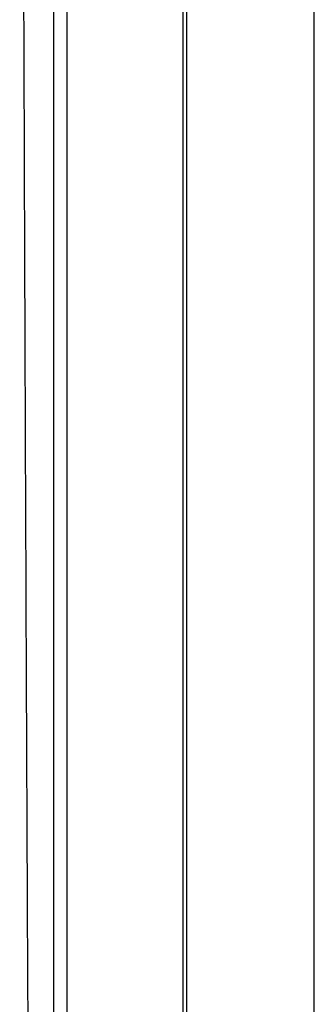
# Model space of a CAD drawing. Header units: millimetres. Extents: x -0.201 to 0.721, y -0.195 to 0.483.
# Tile 63 of 188: x 0.177 to 0.188, y 0.096 to 0.134. Entities that reach past the tile are written whole.
import ezdxf

# ---------------------------------------------------------------- set-up
doc = ezdxf.new("R2010")
doc.units = ezdxf.units.MM

msp = doc.modelspace()

# ---------------------------------------------------------------- linework, layer by layer
at = {"color": 7, "linetype": 'Continuous', "lineweight": 25}
for p, q in [((0.18333, 0.275393), (0.18333, 0.043306)), ((0.188287, 0.04335), (0.188287, 0.27535)), ((0.188287, 0.04335), (0.188287, 0.27535)), ((0.183199, 0.081995), (0.183199, 0.236705)), ((0.178189, 0.082275), (0.178189, 0.236425)), ((0.178689, 0.236425), (0.178689, 0.082275))]:
    msp.add_line(p, q, dxfattribs=at)
msp.add_open_spline([(0.176865, 0.235533), (0.176865, 0.232285), (0.176863, 0.225673), (0.176866, 0.215694), (0.176872, 0.205599), (0.176881, 0.195506), (0.176894, 0.185427), (0.176911, 0.17537), (0.176931, 0.165335), (0.176955, 0.155319), (0.176987, 0.14339), (0.177032, 0.129574), (0.177091, 0.113911), (0.177159, 0.098328), (0.177212, 0.088044), (0.177238, 0.082899)], degree=3, knots=[0, 0, 0, 0, 0.062973, 0.128199, 0.193452, 0.258786, 0.324147, 0.389373, 0.454626, 0.51996, 0.585321, 0.68872, 0.792227, 0.896059, 1, 1, 1, 1], dxfattribs=at)

doc.saveas('drawing.dxf')
